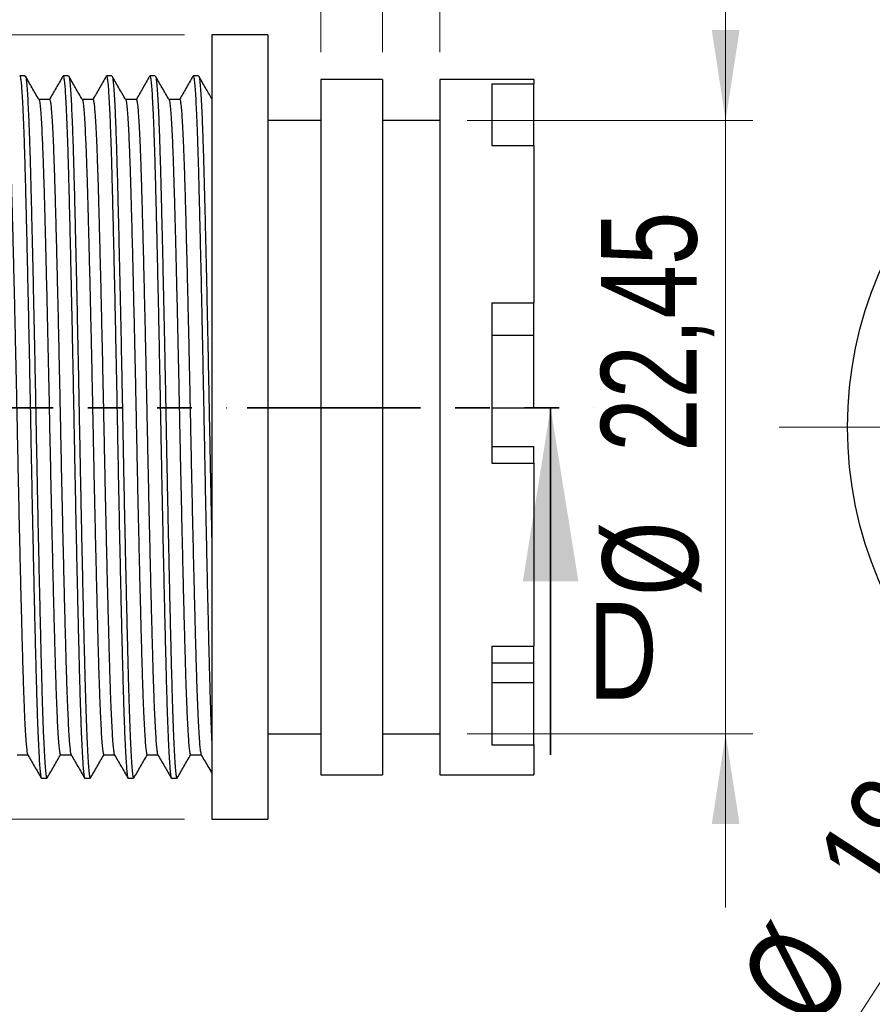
# Model space of a CAD drawing. Header units: millimetres. Extents: x 0 to 420, y 0 to 297.
# Tile 41 of 68: x 267 to 298, y 117 to 153. Entities that reach past the tile are written whole.
import ezdxf

# ---------------------------------------------------------------- set-up
doc = ezdxf.new("R2010")
doc.units = ezdxf.units.MM
doc.linetypes.add('PHANTOM', pattern=[12.7, 6.35, -1.27, 1.27, -1.27, 1.27, -1.27])
doc.styles.add('SLDTEXTSTYLE0', font='TXT', dxfattribs={"width": 0.75})
doc.dimstyles.new('SLDDIMSTYLE0', dxfattribs={"dimtxt": 3.5, "dimasz": 3.302, "dimexe": 0, "dimexo": 0.0625, "dimgap": 0.875, "dimtad": 1, "dimrnd": 1e-09, "dimzin": 12, "dimdsep": 46, "dimtxsty": 'SLDTEXTSTYLE0', "dimsah": 1, "dimcen": 0.09, "dimadec": 0, "dimazin": 3, "dimtfac": 1, "dimtmove": 0, "dimatfit": 0, "dimfxl": 0, "dimfrac": 2, "dimtolj": 1, "dimtzin": 12, "dimarcsym": 0})
doc.dimstyles.new('SLDDIMSTYLE3', dxfattribs={"dimtxt": 3.5, "dimasz": 3.302, "dimexe": 0, "dimexo": 0.0625, "dimgap": 0.875, "dimtad": 1, "dimrnd": 1e-09, "dimzin": 12, "dimdsep": 46, "dimtxsty": 'SLDTEXTSTYLE0', "dimsah": 1, "dimcen": 0, "dimadec": 0, "dimazin": 3, "dimtfac": 1, "dimtofl": 0, "dimtmove": 0, "dimatfit": 3, "dimfxl": 0, "dimfrac": 2, "dimtolj": 1, "dimtzin": 12, "dimarcsym": 0})
doc.dimstyles.new('SLDDIMSTYLE6', dxfattribs={"dimtxt": 3.5, "dimasz": 3.302, "dimexe": 0, "dimexo": 0.0625, "dimgap": 0.875, "dimtad": 1, "dimrnd": 1e-09, "dimzin": 12, "dimdsep": 46, "dimtxsty": 'SLDTEXTSTYLE0', "dimblk1": 'NONE', "dimsah": 1, "dimcen": 0, "dimadec": 0, "dimazin": 3, "dimtfac": 1, "dimtmove": 0, "dimatfit": 3, "dimldrblk": 'NONE', "dimfxl": 0, "dimfrac": 2, "dimtolj": 1, "dimtzin": 12, "dimarcsym": 0})

# ---------------------------------------------------------------- blocks, each defined once
blk = doc.blocks.new('_D_13')
at = {"color": 7, "linetype": 'Continuous', "lineweight": 0}
for p, q in [((253.835, 151.975), (253.835, 158.325)), ((272.794, 151.975), (252.835, 151.975)), ((253.835, 151.975), (253.835, 123.275)), ((272.794, 123.275), (252.835, 123.275)), ((253.835, 123.275), (253.835, 116.925))]:
    blk.add_line(p, q, dxfattribs=at)
at = {"color": 7, "linetype": 'Continuous', "lineweight": 18}
for points in [[(253.835, 151.975), (254.343, 155.277), (253.327, 155.277)], [(253.835, 123.275), (253.327, 119.973), (254.343, 119.973)]]:
    blk.add_solid(points, dxfattribs=at)
at = {"color": 7, "linetype": 'Continuous', "lineweight": 18, "char_height": 3.5, "attachment_point": 1, "rotation": 90, "style": 'SLDTEXTSTYLE0'}
for s, insert in [('28,70', (249.27, 133.71)), ('%%c', (249.323, 128.432))]:
    blk.add_mtext(s, dxfattribs=dict(at, insert=insert))
blk = doc.blocks.new('_D_14')
at = {"color": 7, "linetype": 'Continuous', "lineweight": 0}
for p, q in [((292.613, 148.85), (292.613, 155.2)), ((283.144, 148.85), (293.613, 148.85)), ((292.613, 148.85), (292.613, 126.4)), ((283.144, 126.4), (293.613, 126.4)), ((292.613, 126.4), (292.613, 120.05))]:
    blk.add_line(p, q, dxfattribs=at)
at = {"color": 7, "linetype": 'Continuous', "lineweight": 18}
for points in [[(292.613, 148.85), (293.121, 152.152), (292.105, 152.152)], [(292.613, 126.4), (292.105, 123.098), (293.121, 123.098)]]:
    blk.add_solid(points, dxfattribs=at)
at = {"color": 7, "linetype": 'Continuous', "lineweight": 18, "char_height": 3.5, "attachment_point": 1, "rotation": 90, "style": 'SLDTEXTSTYLE0'}
for s, insert in [('22,45', (288.048, 136.724)), ('%%c', (288.102, 131.446))]:
    blk.add_mtext(s, dxfattribs=dict(at, insert=insert))
blk = doc.blocks.new('_D_16')
at = {"color": 7, "linetype": 'Continuous', "lineweight": 0}
for p, q in [((264.394, 149.56), (264.394, 156.751)), ((273.794, 152.975), (273.794, 156.751)), ((264.394, 155.751), (258.044, 155.751)), ((273.794, 155.751), (264.394, 155.751)), ((273.794, 155.751), (280.144, 155.751))]:
    blk.add_line(p, q, dxfattribs=at)
at = {"color": 7, "linetype": 'Continuous', "lineweight": 18}
for points in [[(264.394, 155.751), (261.092, 156.259), (261.092, 155.243)], [(273.794, 155.751), (277.096, 155.243), (277.096, 156.259)]]:
    blk.add_solid(points, dxfattribs=at)
at = {"color": 7, "linetype": 'Continuous', "lineweight": 18, "insert": (264.409, 160.262), "char_height": 3.5, "attachment_point": 1, "style": 'SLDTEXTSTYLE0'}
blk.add_mtext('9,40', dxfattribs=at)
blk = doc.blocks.new('_D_17')
at = {"color": 7, "linetype": 'Continuous', "lineweight": 0}
for p, q in [((273.794, 152.975), (273.794, 168.912)), ((275.844, 152.975), (275.844, 168.912)), ((273.794, 167.912), (267.444, 167.912)), ((275.844, 167.912), (273.794, 167.912)), ((275.844, 167.912), (285.226, 167.912))]:
    blk.add_line(p, q, dxfattribs=at)
at = {"color": 7, "linetype": 'Continuous', "lineweight": 18}
for points in [[(273.794, 167.912), (270.492, 168.42), (270.492, 167.404)], [(275.844, 167.912), (279.146, 167.404), (279.146, 168.42)]]:
    blk.add_solid(points, dxfattribs=at)
at = {"color": 7, "linetype": 'Continuous', "lineweight": 18, "insert": (276.174, 172.424), "char_height": 3.5, "attachment_point": 1, "style": 'SLDTEXTSTYLE0'}
blk.add_mtext('2,05', dxfattribs=at)
blk = doc.blocks.new('_D_18')
at = {"color": 7, "linetype": 'Continuous', "lineweight": 0}
for p, q in [((275.844, 152.975), (275.844, 164.682)), ((277.794, 151.35), (277.794, 164.682)), ((275.844, 163.682), (269.494, 163.682)), ((277.794, 163.682), (275.844, 163.682)), ((277.794, 163.682), (289.985, 163.682))]:
    blk.add_line(p, q, dxfattribs=at)
at = {"color": 7, "linetype": 'Continuous', "lineweight": 18}
for points in [[(275.844, 163.682), (272.542, 164.19), (272.542, 163.174)], [(277.794, 163.682), (281.096, 163.174), (281.096, 164.19)]]:
    blk.add_solid(points, dxfattribs=at)
at = {"color": 7, "linetype": 'Continuous', "lineweight": 18, "insert": (280.933, 168.194), "char_height": 3.5, "attachment_point": 1, "style": 'SLDTEXTSTYLE0'}
blk.add_mtext('1,95', dxfattribs=at)
blk = doc.blocks.new('_D_19')
at = {"color": 7, "linetype": 'Continuous', "lineweight": 0}
for p, q in [((277.794, 151.35), (277.794, 160.055)), ((280.044, 151.35), (280.044, 160.055)), ((277.794, 159.055), (271.444, 159.055)), ((280.044, 159.055), (277.794, 159.055)), ((280.044, 159.055), (291.042, 159.055))]:
    blk.add_line(p, q, dxfattribs=at)
at = {"color": 7, "linetype": 'Continuous', "lineweight": 18}
for points in [[(277.794, 159.055), (274.492, 159.563), (274.492, 158.547)], [(280.044, 159.055), (283.346, 158.547), (283.346, 159.563)]]:
    blk.add_solid(points, dxfattribs=at)
at = {"color": 7, "linetype": 'Continuous', "lineweight": 18, "insert": (281.991, 163.567), "char_height": 3.5, "attachment_point": 1, "style": 'SLDTEXTSTYLE0'}
blk.add_mtext('2,25', dxfattribs=at)
blk = doc.blocks.new('_D_20')
at = {"color": 7, "linetype": 'Continuous', "lineweight": 0}
for p, q in [((280.044, 151.35), (280.044, 155.429)), ((282.144, 151.35), (282.144, 155.429)), ((280.044, 154.429), (273.694, 154.429)), ((282.144, 154.429), (280.044, 154.429)), ((282.144, 154.429), (293.29, 154.429))]:
    blk.add_line(p, q, dxfattribs=at)
at = {"color": 7, "linetype": 'Continuous', "lineweight": 18}
for points in [[(280.044, 154.429), (276.742, 154.937), (276.742, 153.921)], [(282.144, 154.429), (285.446, 153.921), (285.446, 154.937)]]:
    blk.add_solid(points, dxfattribs=at)
at = {"color": 7, "linetype": 'Continuous', "lineweight": 18, "insert": (284.238, 158.94), "char_height": 3.5, "attachment_point": 1, "style": 'SLDTEXTSTYLE0'}
blk.add_mtext('2,10', dxfattribs=at)
blk = doc.blocks.new('_D_88')
at = {"color": 7, "linetype": 'Continuous', "lineweight": 0}
for q in [(295.643, 163.471), (311.428, 137.625)]:
    blk.add_line((304.796, 148.485), q, dxfattribs=at)
at = {"color": 7, "linetype": 'Continuous', "lineweight": 18}
blk.add_solid([(304.796, 148.485), (303.508, 151.568), (302.641, 151.038)], dxfattribs=at)
at = {"color": 7, "linetype": 'Continuous', "lineweight": 18, "insert": (299.477, 165.813), "char_height": 3.5, "attachment_point": 1, "rotation": 301.4138, "style": 'SLDTEXTSTYLE0'}
blk.add_mtext('R12,73', dxfattribs=at)
blk = doc.blocks.new('_D_89')
at = {"color": 7, "linetype": 'Continuous', "lineweight": 0}
for q in [(316.32, 145.179), (296.731, 114.931)]:
    blk.add_line((306.536, 130.071), q, dxfattribs=at)
at = {"color": 7, "linetype": 'Continuous', "lineweight": 18}
blk.add_solid([(306.536, 130.071), (304.315, 127.575), (305.168, 127.023)], dxfattribs=at)
at = {"color": 7, "linetype": 'Continuous', "lineweight": 18, "char_height": 3.5, "attachment_point": 1, "rotation": 57.0726, "style": 'SLDTEXTSTYLE0'}
for s, insert in [('18', (295.787, 121.83)), ('%%c', (292.963, 117.371))]:
    blk.add_mtext(s, dxfattribs=dict(at, insert=insert))
blk = doc.blocks.new('_None')
blk = doc.blocks.new('SW_CENTERMARKSYMBOL_4')
at = {"color": 0, "linetype": 'Continuous', "lineweight": 18}
for p, q in [((0, 5), (0, 16.85)), ((0, 0), (0, 2.5)), ((-5, 0), (-16.85, 0)), ((0, 0), (-2.5, 0)), ((0, 0), (0, -2.5)), ((0, 0), (2.5, 0)), ((5, 0), (16.85, 0)), ((0, -5), (0, -16.85))]:
    blk.add_line(p, q, dxfattribs=at)

msp = doc.modelspace()

# ---------------------------------------------------------------- linework, layer by layer
at = {"color": 7, "linetype": 'Continuous', "lineweight": 25}
for p, q in [((275.84352, 151.97509), (273.79352, 151.97509)), ((273.79352, 151.97509), (273.79352, 123.27509)), ((275.84352, 151.97509), (275.84352, 123.27509)), ((266.96539, 150.47509), (266.76693, 150.47509)), ((268.55289, 150.47509), (268.35443, 150.47509)), ((270.14039, 150.47509), (269.94193, 150.47509)), ((271.72789, 150.47509), (271.52943, 150.47509)), ((273.31539, 150.47509), (273.11693, 150.47509)), ((280.04352, 150.35009), (277.79352, 150.35009)), ((277.79352, 150.35009), (277.79352, 124.90009)), ((280.04352, 150.35009), (280.04352, 124.90009)), ((285.59352, 150.35009), (282.14352, 150.35009)), ((282.14352, 150.35009), (282.14352, 124.90009)), ((285.59352, 150.35009), (285.59352, 150.19194)), ((284.05352, 150.19194), (285.59352, 150.19194)), ((284.05352, 150.19194), (284.05352, 147.92541)), ((285.59352, 147.92541), (285.59352, 150.19194)), ((267.85838, 149.61583), (267.46466, 149.61583)), ((269.44588, 149.61583), (269.05216, 149.61583)), ((271.03338, 149.61583), (270.63966, 149.61583)), ((272.62088, 149.61583), (272.22716, 149.61583)), ((277.79352, 148.85009), (275.84352, 148.85009)), ((282.14352, 148.85009), (280.04352, 148.85009)), ((284.05352, 147.92541), (285.59352, 147.92541)), ((285.59352, 147.92541), (285.59352, 142.17647)), ((284.05352, 142.17647), (285.59352, 142.17647)), ((284.05352, 142.17647), (284.05352, 136.30441)), ((285.59352, 140.99598), (285.59352, 142.17647)), ((284.05352, 140.99598), (285.59352, 140.99598)), ((285.59352, 138.33472), (285.59352, 140.99598)), ((284.05352, 138.33472), (285.59352, 138.33472)), ((284.05352, 136.91547), (285.59352, 136.91547)), ((285.59352, 136.30441), (285.59352, 136.91547)), ((284.05352, 136.30441), (285.59352, 136.30441)), ((285.59352, 136.30441), (285.59352, 129.60962)), ((284.05352, 129.60962), (285.59352, 129.60962)), ((284.05352, 129.60962), (284.05352, 126.00409)), ((285.59352, 128.99423), (285.59352, 129.60962)), ((284.05352, 128.99423), (285.59352, 128.99423)), ((285.59352, 128.28461), (285.59352, 128.99423)), ((284.05352, 128.28461), (285.59352, 128.28461)), ((285.59352, 126.00409), (285.59352, 128.28461)), ((275.84352, 126.40009), (277.79352, 126.40009)), ((280.04352, 126.40009), (282.14352, 126.40009)), ((284.05352, 126.00409), (285.59352, 126.00409)), ((285.59352, 126.00409), (285.59352, 124.90009)), ((266.66775, 125.63435), (267.06041, 125.63435)), ((268.25525, 125.63435), (268.64791, 125.63435)), ((269.84275, 125.63435), (270.23541, 125.63435)), ((271.43025, 125.63435), (271.82291, 125.63435)), ((273.01775, 125.63435), (273.41041, 125.63435)), ((267.56068, 124.77509), (267.75911, 124.77509)), ((269.14818, 124.77509), (269.34661, 124.77509)), ((270.73568, 124.77509), (270.93411, 124.77509)), ((272.32318, 124.77509), (272.52161, 124.77509)), ((277.79352, 124.90009), (280.04352, 124.90009)), ((282.14352, 124.90009), (285.59352, 124.90009)), ((273.79352, 123.27509), (275.84352, 123.27509))]:
    msp.add_line(p, q, dxfattribs=at)
at = {"color": 7, "linetype": 'PHANTOM', "lineweight": 35}
for p, q in [((261.6364, 138.33472), (274.34275, 138.33472)), ((275.09205, 138.33472), (287.79205, 138.33472))]:
    msp.add_line(p, q, dxfattribs=at)
at = {"color": 7, "linetype": 'Continuous', "lineweight": 35}
msp.add_line((286.20455, 125.63472), (286.20455, 138.33472), dxfattribs=at)
at = {"color": 7, "linetype": 'Continuous', "lineweight": 25}
msp.add_circle((311.42828, 137.62509), 14.35, dxfattribs=at)
for points, knots in [([(266.76693, 150.46736), (266.76843, 150.46973), (266.77668, 150.48271), (266.79193, 150.4178), (266.81322, 150.267), (266.83506, 150.01549), (266.8577, 149.66691), (266.88089, 149.21512), (266.90435, 148.6601), (266.92732, 148.01852), (266.94964, 147.30015), (266.97089, 146.50971), (266.99231, 145.66436), (267.01409, 144.76768), (267.03599, 143.82916), (267.0582, 142.84062), (267.08049, 141.81255), (267.10304, 140.7353), (267.12557, 139.61957), (267.1479, 138.47766), (267.16916, 137.33572), (267.19099, 136.19375), (267.21366, 135.05248), (267.23647, 133.94398), (267.25915, 132.88059), (267.28143, 131.8724), (267.3035, 130.90952), (267.32512, 130.00181), (267.34657, 129.1407), (267.36742, 128.33094), (267.38925, 127.57681), (267.41191, 126.89616), (267.43517, 126.29732), (267.45875, 125.78931), (267.48192, 125.38726), (267.50441, 125.08784), (267.52596, 124.89074), (267.54475, 124.78561), (267.55609, 124.7849), (267.56068, 124.78461)], [0, 0, 0, 0, 0.00594382, 0.0325686, 0.0595229, 0.08671476, 0.11404714, 0.14307685, 0.17203161, 0.20079284, 0.2292467, 0.25731997, 0.28558918, 0.31257495, 0.33978757, 0.36712954, 0.39450057, 0.4217997, 0.45056296, 0.47901972, 0.50709471, 0.5353606, 0.56398659, 0.59286208, 0.62021238, 0.64758034, 0.67486509, 0.70196758, 0.72879269, 0.75686945, 0.78513201, 0.81375554, 0.84262947, 0.87163724, 0.90065896, 0.92792807, 0.95500397, 0.98179211, 1, 1, 1, 1]), ([(267.46574, 149.61396), (267.383, 149.75719), (267.21753, 150.04366), (267.05206, 150.33013), (266.96933, 150.47337)], [0, 0, 0, 0, 0.49999768, 1, 1, 1, 1]), ([(266.96935, 150.4628), (266.97151, 150.46393), (266.98083, 150.4688), (266.99788, 150.37451), (267.02069, 150.17604), (267.04406, 149.86548), (267.06723, 149.46229), (267.08992, 148.97488), (267.11188, 148.41612), (267.13332, 147.78371), (267.1541, 147.08559), (267.17446, 146.3085), (267.19613, 145.4471), (267.21895, 144.49707), (267.24231, 143.4833), (267.26593, 142.41733), (267.28951, 141.31218), (267.31233, 140.20301), (267.33414, 139.10497), (267.35481, 138.02875), (267.37479, 136.95281), (267.39568, 135.87644), (267.41722, 134.80058), (267.43928, 133.73638), (267.46161, 132.69598), (267.48393, 131.69218), (267.50601, 130.73587), (267.52759, 129.83677), (267.5485, 129.00368), (267.56942, 128.1997), (267.59209, 127.43425), (267.61661, 126.72274), (267.64173, 126.10858), (267.66711, 125.60264), (267.69225, 125.21363), (267.71676, 124.94761), (267.73911, 124.79651), (267.75291, 124.78721), (267.75911, 124.78303)], [0, 0, 0, 0, 0.00859668, 0.03710666, 0.06595293, 0.09502262, 0.12419745, 0.15169393, 0.17907534, 0.20624315, 0.23310338, 0.25968273, 0.28818956, 0.31703356, 0.34610192, 0.37527639, 0.40443612, 0.4334606, 0.46059835, 0.4874183, 0.51400374, 0.5409114, 0.56811412, 0.59560135, 0.62319022, 0.65077853, 0.67826411, 0.70554706, 0.73253187, 0.75906876, 0.78965731, 0.82063986, 0.85187668, 0.88322092, 0.91452267, 0.94508065, 0.97531836, 1, 1, 1, 1]), ([(268.34671, 150.46847), (268.26394, 150.32517), (268.09976, 150.04096), (267.93557, 149.75675), (267.85416, 149.61583)], [0, 0, 0, 0, 0.50417587, 1, 1, 1, 1]), ([(268.35443, 150.46736), (268.35593, 150.46973), (268.36418, 150.48271), (268.37943, 150.4178), (268.40072, 150.267), (268.42256, 150.01549), (268.4452, 149.66691), (268.46839, 149.21512), (268.49185, 148.6601), (268.51482, 148.01852), (268.53714, 147.30015), (268.55839, 146.50971), (268.57981, 145.66436), (268.60159, 144.76768), (268.62349, 143.82916), (268.6457, 142.84062), (268.66799, 141.81255), (268.69054, 140.7353), (268.71307, 139.61957), (268.7354, 138.47766), (268.75666, 137.33572), (268.77849, 136.19375), (268.80116, 135.05248), (268.82397, 133.94398), (268.84665, 132.88059), (268.86893, 131.8724), (268.891, 130.90952), (268.91262, 130.00181), (268.93407, 129.1407), (268.95492, 128.33094), (268.97675, 127.57681), (268.99941, 126.89616), (269.02267, 126.29732), (269.04625, 125.78931), (269.06942, 125.38726), (269.09191, 125.08784), (269.11346, 124.89074), (269.13225, 124.78561), (269.14359, 124.7849), (269.14818, 124.78461)], [0, 0, 0, 0, 0.00594382, 0.0325686, 0.0595229, 0.08671476, 0.11404714, 0.14307685, 0.17203161, 0.20079284, 0.2292467, 0.25731997, 0.28558918, 0.31257495, 0.33978757, 0.36712954, 0.39450057, 0.4217997, 0.45056296, 0.47901972, 0.50709471, 0.5353606, 0.56398659, 0.59286208, 0.62021238, 0.64758034, 0.67486509, 0.70196758, 0.72879269, 0.75686945, 0.78513201, 0.81375554, 0.84262947, 0.87163724, 0.90065896, 0.92792807, 0.95500397, 0.98179211, 1, 1, 1, 1]), ([(269.05324, 149.61396), (268.9705, 149.75719), (268.80503, 150.04366), (268.63956, 150.33013), (268.55683, 150.47337)], [0, 0, 0, 0, 0.49999768, 1, 1, 1, 1]), ([(268.55685, 150.4628), (268.55901, 150.46393), (268.56833, 150.4688), (268.58538, 150.37451), (268.60819, 150.17604), (268.63156, 149.86548), (268.65473, 149.46229), (268.67742, 148.97488), (268.69938, 148.41612), (268.72082, 147.78371), (268.7416, 147.08559), (268.76196, 146.3085), (268.78363, 145.4471), (268.80645, 144.49707), (268.82981, 143.4833), (268.85343, 142.41733), (268.87701, 141.31218), (268.89983, 140.20301), (268.92164, 139.10497), (268.94231, 138.02875), (268.96229, 136.95281), (268.98318, 135.87644), (269.00472, 134.80058), (269.02678, 133.73638), (269.04911, 132.69598), (269.07143, 131.69218), (269.09351, 130.73587), (269.11509, 129.83677), (269.136, 129.00368), (269.15692, 128.1997), (269.17959, 127.43425), (269.20411, 126.72274), (269.22923, 126.10858), (269.25461, 125.60264), (269.27975, 125.21363), (269.30426, 124.94761), (269.32661, 124.79651), (269.34041, 124.78721), (269.34661, 124.78303)], [0, 0, 0, 0, 0.00859668, 0.03710666, 0.06595293, 0.09502262, 0.12419745, 0.15169393, 0.17907534, 0.20624315, 0.23310338, 0.25968273, 0.28818956, 0.31703356, 0.34610192, 0.37527639, 0.40443612, 0.4334606, 0.46059835, 0.4874183, 0.51400374, 0.5409114, 0.56811412, 0.59560135, 0.62319022, 0.65077853, 0.67826411, 0.70554706, 0.73253187, 0.75906876, 0.78965731, 0.82063986, 0.85187668, 0.88322092, 0.91452267, 0.94508065, 0.97531836, 1, 1, 1, 1]), ([(269.93421, 150.46847), (269.85144, 150.32517), (269.68726, 150.04096), (269.52307, 149.75675), (269.44166, 149.61583)], [0, 0, 0, 0, 0.50417587, 1, 1, 1, 1]), ([(269.94193, 150.46736), (269.94343, 150.46973), (269.95168, 150.48271), (269.96693, 150.4178), (269.98822, 150.267), (270.01006, 150.01549), (270.0327, 149.66691), (270.05589, 149.21512), (270.07935, 148.6601), (270.10232, 148.01852), (270.12464, 147.30015), (270.14589, 146.50971), (270.16731, 145.66436), (270.18909, 144.76768), (270.21099, 143.82916), (270.2332, 142.84062), (270.25549, 141.81255), (270.27804, 140.7353), (270.30057, 139.61957), (270.3229, 138.47766), (270.34416, 137.33572), (270.36599, 136.19375), (270.38866, 135.05248), (270.41147, 133.94398), (270.43415, 132.88059), (270.45643, 131.8724), (270.4785, 130.90952), (270.50012, 130.00181), (270.52157, 129.1407), (270.54242, 128.33094), (270.56425, 127.57681), (270.58691, 126.89616), (270.61017, 126.29732), (270.63375, 125.78931), (270.65692, 125.38726), (270.67941, 125.08784), (270.70096, 124.89074), (270.71975, 124.78561), (270.73109, 124.7849), (270.73568, 124.78461)], [0, 0, 0, 0, 0.00594382, 0.0325686, 0.0595229, 0.08671476, 0.11404714, 0.14307685, 0.17203161, 0.20079284, 0.2292467, 0.25731997, 0.28558918, 0.31257495, 0.33978757, 0.36712954, 0.39450057, 0.4217997, 0.45056296, 0.47901972, 0.50709471, 0.5353606, 0.56398659, 0.59286208, 0.62021238, 0.64758034, 0.67486509, 0.70196758, 0.72879269, 0.75686945, 0.78513201, 0.81375554, 0.84262947, 0.87163724, 0.90065896, 0.92792807, 0.95500397, 0.98179211, 1, 1, 1, 1]), ([(270.64074, 149.61396), (270.558, 149.75719), (270.39253, 150.04366), (270.22706, 150.33013), (270.14433, 150.47337)], [0, 0, 0, 0, 0.49999768, 1, 1, 1, 1]), ([(270.14435, 150.4628), (270.14651, 150.46393), (270.15583, 150.4688), (270.17288, 150.37451), (270.19569, 150.17604), (270.21906, 149.86548), (270.24223, 149.46229), (270.26492, 148.97488), (270.28688, 148.41612), (270.30832, 147.78371), (270.3291, 147.08559), (270.34946, 146.3085), (270.37113, 145.4471), (270.39395, 144.49707), (270.41731, 143.4833), (270.44093, 142.41733), (270.46451, 141.31218), (270.48733, 140.20301), (270.50914, 139.10497), (270.52981, 138.02875), (270.54979, 136.95281), (270.57068, 135.87644), (270.59222, 134.80058), (270.61428, 133.73638), (270.63661, 132.69598), (270.65893, 131.69218), (270.68101, 130.73587), (270.70259, 129.83677), (270.7235, 129.00368), (270.74442, 128.1997), (270.76709, 127.43425), (270.79161, 126.72274), (270.81673, 126.10858), (270.84211, 125.60264), (270.86725, 125.21363), (270.89176, 124.94761), (270.91411, 124.79651), (270.92791, 124.78721), (270.93411, 124.78303)], [0, 0, 0, 0, 0.00859668, 0.03710666, 0.06595293, 0.09502262, 0.12419745, 0.15169393, 0.17907534, 0.20624315, 0.23310338, 0.25968273, 0.28818956, 0.31703356, 0.34610192, 0.37527639, 0.40443612, 0.4334606, 0.46059835, 0.4874183, 0.51400374, 0.5409114, 0.56811412, 0.59560135, 0.62319022, 0.65077853, 0.67826411, 0.70554706, 0.73253187, 0.75906876, 0.78965731, 0.82063986, 0.85187668, 0.88322092, 0.91452267, 0.94508065, 0.97531836, 1, 1, 1, 1]), ([(271.52171, 150.46847), (271.43894, 150.32517), (271.27476, 150.04096), (271.11057, 149.75675), (271.02916, 149.61583)], [0, 0, 0, 0, 0.50417587, 1, 1, 1, 1]), ([(271.52943, 150.46736), (271.53093, 150.46973), (271.53918, 150.48271), (271.55443, 150.4178), (271.57572, 150.267), (271.59756, 150.01549), (271.6202, 149.66691), (271.64339, 149.21512), (271.66685, 148.6601), (271.68982, 148.01852), (271.71214, 147.30015), (271.73339, 146.50971), (271.75481, 145.66436), (271.77659, 144.76768), (271.79849, 143.82916), (271.8207, 142.84062), (271.84299, 141.81255), (271.86554, 140.7353), (271.88807, 139.61957), (271.9104, 138.47766), (271.93166, 137.33572), (271.95349, 136.19375), (271.97616, 135.05248), (271.99897, 133.94398), (272.02165, 132.88059), (272.04393, 131.8724), (272.066, 130.90952), (272.08762, 130.00181), (272.10907, 129.1407), (272.12992, 128.33094), (272.15175, 127.57681), (272.17441, 126.89616), (272.19767, 126.29732), (272.22125, 125.78931), (272.24442, 125.38726), (272.26691, 125.08784), (272.28846, 124.89074), (272.30725, 124.78561), (272.31859, 124.7849), (272.32318, 124.78461)], [0, 0, 0, 0, 0.005943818, 0.032568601, 0.0595229, 0.086714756, 0.114047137, 0.143076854, 0.172031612, 0.200792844, 0.229246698, 0.257319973, 0.285589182, 0.312574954, 0.339787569, 0.367129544, 0.394500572, 0.421799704, 0.450562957, 0.479019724, 0.507094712, 0.5353606, 0.563986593, 0.592862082, 0.620212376, 0.647580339, 0.674865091, 0.701967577, 0.728792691, 0.75686945, 0.78513201, 0.813755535, 0.842629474, 0.871637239, 0.900658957, 0.927928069, 0.955003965, 0.981792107, 1, 1, 1, 1]), ([(272.22824, 149.61396), (272.1455, 149.75719), (271.98003, 150.04366), (271.81456, 150.33013), (271.73183, 150.47337)], [0, 0, 0, 0, 0.49999768, 1, 1, 1, 1]), ([(271.73185, 150.4628), (271.73401, 150.46393), (271.74333, 150.4688), (271.76038, 150.37451), (271.78319, 150.17604), (271.80656, 149.86548), (271.82973, 149.46229), (271.85242, 148.97488), (271.87438, 148.41612), (271.89582, 147.78371), (271.9166, 147.08559), (271.93696, 146.3085), (271.95863, 145.4471), (271.98145, 144.49707), (272.00481, 143.4833), (272.02843, 142.41733), (272.05201, 141.31218), (272.07483, 140.20301), (272.09664, 139.10497), (272.11731, 138.02875), (272.13729, 136.95281), (272.15818, 135.87644), (272.17972, 134.80058), (272.20178, 133.73638), (272.22411, 132.69598), (272.24643, 131.69218), (272.26851, 130.73587), (272.29009, 129.83677), (272.311, 129.00368), (272.33192, 128.1997), (272.35459, 127.43425), (272.37911, 126.72274), (272.40423, 126.10858), (272.42961, 125.60264), (272.45475, 125.21363), (272.47926, 124.94761), (272.50161, 124.79651), (272.51541, 124.78721), (272.52161, 124.78303)], [0, 0, 0, 0, 0.00859668, 0.03710666, 0.06595293, 0.09502262, 0.12419745, 0.15169393, 0.17907534, 0.20624315, 0.23310338, 0.25968273, 0.28818956, 0.31703356, 0.34610192, 0.37527639, 0.40443612, 0.4334606, 0.46059835, 0.4874183, 0.51400374, 0.5409114, 0.56811412, 0.59560135, 0.62319022, 0.65077853, 0.67826411, 0.70554706, 0.73253187, 0.75906876, 0.78965731, 0.82063986, 0.85187668, 0.88322092, 0.91452267, 0.94508065, 0.97531836, 1, 1, 1, 1]), ([(273.10921, 150.46847), (273.02644, 150.32517), (272.86226, 150.04096), (272.69807, 149.75675), (272.61666, 149.61583)], [0, 0, 0, 0, 0.50417587, 1, 1, 1, 1]), ([(273.11693, 150.46736), (273.11843, 150.46973), (273.12668, 150.48271), (273.14193, 150.4178), (273.16322, 150.267), (273.18506, 150.01549), (273.2077, 149.66691), (273.23089, 149.21512), (273.25435, 148.6601), (273.27732, 148.01852), (273.29964, 147.30015), (273.32089, 146.50971), (273.34231, 145.66436), (273.36409, 144.76768), (273.38599, 143.82916), (273.4082, 142.84062), (273.43049, 141.81255), (273.45304, 140.7353), (273.47557, 139.61957), (273.4979, 138.47766), (273.51916, 137.33572), (273.54099, 136.19375), (273.56366, 135.05248), (273.58647, 133.94398), (273.60915, 132.88059), (273.63143, 131.8724), (273.6535, 130.90952), (273.67512, 130.00181), (273.69657, 129.14069), (273.71742, 128.33098), (273.73924, 127.57664), (273.76191, 126.89679), (273.78014, 126.42515), (273.79073, 126.18556), (273.79352, 126.12259)], [0, 0, 0, 0, 0.00696876, 0.0381847, 0.06978698, 0.10166778, 0.13371334, 0.16774891, 0.20169661, 0.2354174, 0.26877782, 0.30169203, 0.33483595, 0.36647513, 0.39838027, 0.43043707, 0.46252794, 0.49453451, 0.52825768, 0.56162151, 0.59453772, 0.62767776, 0.66124, 0.69509475, 0.72716131, 0.75924858, 0.79123829, 0.82301431, 0.85446513, 0.88738342, 0.92051955, 0.9540789, 0.98793183, 1, 1, 1, 1]), ([(273.79433, 149.65102), (273.71873, 149.7819), (273.5604, 150.05602), (273.40206, 150.33013), (273.31933, 150.47337)], [0, 0, 0, 0, 0.47746561, 1, 1, 1, 1]), ([(273.31935, 150.4628), (273.32151, 150.46393), (273.33083, 150.4688), (273.34788, 150.37451), (273.37069, 150.17604), (273.39406, 149.86548), (273.41723, 149.46229), (273.43992, 148.97488), (273.46188, 148.41612), (273.48332, 147.78371), (273.5041, 147.08559), (273.52446, 146.3085), (273.54613, 145.4471), (273.56895, 144.49707), (273.59231, 143.4833), (273.61593, 142.41733), (273.63951, 141.31218), (273.66233, 140.20301), (273.68414, 139.10497), (273.70481, 138.02875), (273.72478, 136.95282), (273.74568, 135.8764), (273.76722, 134.80073), (273.78314, 134.03226), (273.7918, 133.62319), (273.79306, 133.56363)], [0, 0, 0, 0, 0.01432098, 0.06181501, 0.10986925, 0.15829568, 0.20689728, 0.25270293, 0.29831692, 0.34357505, 0.38832081, 0.43259864, 0.48008743, 0.52813789, 0.57656211, 0.62516309, 0.67373952, 0.72209065, 0.76729871, 0.81197737, 0.85626534, 0.90109011, 0.94640641, 0.99219667, 1, 1, 1, 1]), ([(266.27085, 149.60863), (266.27235, 149.61084), (266.28059, 149.62294), (266.29583, 149.56237), (266.31713, 149.42166), (266.33897, 149.18697), (266.36161, 148.8617), (266.3848, 148.44011), (266.40825, 147.92221), (266.43122, 147.32352), (266.45354, 146.65319), (266.47479, 145.91561), (266.49621, 145.12679), (266.518, 144.29007), (266.5399, 143.4143), (266.56211, 142.49186), (266.58439, 141.53254), (266.60695, 140.52732), (266.62948, 139.48621), (266.6518, 138.42065), (266.67306, 137.35507), (266.69489, 136.28947), (266.71757, 135.22451), (266.74038, 134.19013), (266.76306, 133.19784), (266.78533, 132.25707), (266.80741, 131.35858), (266.82903, 130.51157), (266.85048, 129.70804), (266.87133, 128.95243), (266.89315, 128.24872), (266.91582, 127.61358), (266.93907, 127.0548), (266.96266, 126.58071), (266.98582, 126.20575), (267.00832, 125.92562), (267.02985, 125.74437), (267.04584, 125.65374), (267.05443, 125.6504), (267.05626, 125.64969)], [0, 0, 0, 0, 0.00598949, 0.03290985, 0.06016342, 0.08765722, 0.11529312, 0.14464521, 0.17392149, 0.20300208, 0.23177184, 0.26015676, 0.2887398, 0.3160252, 0.34353999, 0.37118559, 0.39886057, 0.42646284, 0.45554548, 0.48431819, 0.51270483, 0.54128452, 0.57022835, 0.59942448, 0.62707849, 0.65475037, 0.68233811, 0.70974153, 0.73686447, 0.76525291, 0.79382923, 0.82277056, 0.85196512, 0.88129501, 0.91063901, 0.93821093, 0.96558747, 0.99267302, 1, 1, 1, 1]), ([(267.46577, 149.60268), (267.46831, 149.6035), (267.47827, 149.60671), (267.49629, 149.50798), (267.51996, 149.30414), (267.54415, 148.98954), (267.56777, 148.58891), (267.59051, 148.11556), (267.61218, 147.58496), (267.63331, 146.98843), (267.65372, 146.3326), (267.67353, 145.61874), (267.69551, 144.79938), (267.71946, 143.86266), (267.74528, 142.80743), (267.77129, 141.69735), (267.79635, 140.58367), (267.8201, 139.48621), (267.84243, 138.42065), (267.86369, 137.35507), (267.88552, 136.28947), (267.90819, 135.22451), (267.931, 134.19013), (267.95368, 133.19784), (267.97596, 132.25707), (267.99804, 131.35858), (268.01965, 130.51157), (268.0411, 129.70804), (268.06195, 128.95243), (268.08378, 128.24872), (268.10644, 127.61359), (268.1297, 127.05479), (268.15328, 126.58075), (268.17645, 126.20558), (268.19894, 125.92619), (268.22049, 125.74227), (268.23929, 125.64415), (268.25064, 125.64349), (268.25523, 125.64322)], [0, 0, 0, 0, 0.01012026, 0.03965026, 0.06952801, 0.09962777, 0.12968516, 0.15691742, 0.18401678, 0.21088812, 0.23744113, 0.26379204, 0.29047244, 0.32227338, 0.35431919, 0.38645103, 0.4185075, 0.44743336, 0.47605097, 0.5042846, 0.53271023, 0.56149804, 0.59053678, 0.61804173, 0.64556444, 0.67300347, 0.70025917, 0.7272359, 0.75547131, 0.7838936, 0.81267892, 0.84171611, 0.8708879, 0.90007372, 0.92749701, 0.95472597, 0.98166552, 1, 1, 1, 1]), ([(267.85835, 149.60863), (267.85985, 149.61084), (267.86809, 149.62294), (267.88333, 149.56237), (267.90463, 149.42166), (267.92647, 149.18697), (267.94911, 148.8617), (267.9723, 148.44011), (267.99575, 147.92221), (268.01872, 147.32352), (268.04104, 146.65319), (268.06229, 145.91561), (268.08371, 145.12679), (268.1055, 144.29007), (268.1274, 143.4143), (268.14961, 142.49186), (268.17189, 141.53254), (268.19445, 140.52732), (268.21698, 139.48621), (268.2393, 138.42065), (268.26056, 137.35507), (268.28239, 136.28947), (268.30507, 135.22451), (268.32788, 134.19013), (268.35056, 133.19784), (268.37283, 132.25707), (268.39491, 131.35858), (268.41653, 130.51157), (268.43798, 129.70804), (268.45883, 128.95243), (268.48065, 128.24872), (268.50332, 127.61358), (268.52657, 127.0548), (268.55016, 126.58071), (268.57332, 126.20575), (268.59582, 125.92562), (268.61735, 125.74437), (268.63334, 125.65374), (268.64193, 125.6504), (268.64376, 125.64969)], [0, 0, 0, 0, 0.00598949, 0.03290985, 0.06016342, 0.08765722, 0.11529312, 0.14464521, 0.17392149, 0.20300208, 0.23177184, 0.26015676, 0.2887398, 0.3160252, 0.34353999, 0.37118559, 0.39886057, 0.42646284, 0.45554548, 0.48431819, 0.51270483, 0.54128452, 0.57022835, 0.59942448, 0.62707849, 0.65475037, 0.68233811, 0.70974153, 0.73686447, 0.76525291, 0.79382923, 0.82277056, 0.85196512, 0.88129501, 0.91063901, 0.93821093, 0.96558747, 0.99267302, 1, 1, 1, 1]), ([(269.05327, 149.60268), (269.05581, 149.6035), (269.06577, 149.60671), (269.08379, 149.50798), (269.10746, 149.30414), (269.13165, 148.98954), (269.15527, 148.58891), (269.17801, 148.11556), (269.19968, 147.58496), (269.22081, 146.98843), (269.24122, 146.3326), (269.26103, 145.61874), (269.28301, 144.79938), (269.30696, 143.86266), (269.33278, 142.80743), (269.35879, 141.69735), (269.38385, 140.58367), (269.4076, 139.48621), (269.42993, 138.42065), (269.45119, 137.35507), (269.47302, 136.28947), (269.49569, 135.22451), (269.5185, 134.19013), (269.54118, 133.19784), (269.56346, 132.25707), (269.58554, 131.35858), (269.60715, 130.51157), (269.6286, 129.70804), (269.64945, 128.95243), (269.67128, 128.24872), (269.69394, 127.61359), (269.7172, 127.05479), (269.74078, 126.58075), (269.76395, 126.20558), (269.78644, 125.92619), (269.80799, 125.74227), (269.82679, 125.64415), (269.83814, 125.64349), (269.84273, 125.64322)], [0, 0, 0, 0, 0.010120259, 0.039650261, 0.069528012, 0.099627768, 0.129685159, 0.156917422, 0.184016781, 0.210888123, 0.237441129, 0.263792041, 0.290472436, 0.322273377, 0.354319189, 0.386451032, 0.418507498, 0.447433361, 0.476050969, 0.504284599, 0.532710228, 0.561498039, 0.590536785, 0.618041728, 0.645564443, 0.673003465, 0.70025917, 0.727235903, 0.755471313, 0.783893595, 0.812678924, 0.841716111, 0.870887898, 0.900073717, 0.92749701, 0.954725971, 0.981665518, 1, 1, 1, 1]), ([(269.44585, 149.60863), (269.44735, 149.61084), (269.45559, 149.62294), (269.47083, 149.56237), (269.49213, 149.42166), (269.51397, 149.18697), (269.53661, 148.8617), (269.5598, 148.44011), (269.58325, 147.92221), (269.60622, 147.32352), (269.62854, 146.65319), (269.64979, 145.91561), (269.67121, 145.12679), (269.693, 144.29007), (269.7149, 143.4143), (269.73711, 142.49186), (269.75939, 141.53254), (269.78195, 140.52732), (269.80448, 139.48621), (269.8268, 138.42065), (269.84806, 137.35507), (269.86989, 136.28947), (269.89257, 135.22451), (269.91538, 134.19013), (269.93806, 133.19784), (269.96033, 132.25707), (269.98241, 131.35858), (270.00403, 130.51157), (270.02548, 129.70804), (270.04633, 128.95243), (270.06815, 128.24872), (270.09082, 127.61358), (270.11407, 127.0548), (270.13766, 126.58071), (270.16082, 126.20575), (270.18332, 125.92562), (270.20485, 125.74437), (270.22084, 125.65374), (270.22943, 125.6504), (270.23126, 125.64969)], [0, 0, 0, 0, 0.00598949, 0.03290985, 0.06016342, 0.08765722, 0.11529312, 0.14464521, 0.17392149, 0.20300208, 0.23177184, 0.26015676, 0.2887398, 0.3160252, 0.34353999, 0.37118559, 0.39886057, 0.42646284, 0.45554548, 0.48431819, 0.51270483, 0.54128452, 0.57022835, 0.59942448, 0.62707849, 0.65475037, 0.68233811, 0.70974153, 0.73686447, 0.76525291, 0.79382923, 0.82277056, 0.85196512, 0.88129501, 0.91063901, 0.93821093, 0.96558747, 0.99267302, 1, 1, 1, 1]), ([(270.64077, 149.60268), (270.64331, 149.6035), (270.65327, 149.60671), (270.67129, 149.50798), (270.69496, 149.30414), (270.71915, 148.98954), (270.74277, 148.58891), (270.76551, 148.11556), (270.78718, 147.58496), (270.80831, 146.98843), (270.82872, 146.3326), (270.84853, 145.61874), (270.87051, 144.79938), (270.89446, 143.86266), (270.92028, 142.80743), (270.94629, 141.69735), (270.97135, 140.58367), (270.9951, 139.48621), (271.01743, 138.42065), (271.03869, 137.35507), (271.06052, 136.28947), (271.08319, 135.22451), (271.106, 134.19013), (271.12868, 133.19784), (271.15096, 132.25707), (271.17304, 131.35858), (271.19465, 130.51157), (271.2161, 129.70804), (271.23695, 128.95243), (271.25878, 128.24872), (271.28144, 127.61359), (271.3047, 127.05479), (271.32828, 126.58075), (271.35145, 126.20558), (271.37394, 125.92619), (271.39549, 125.74227), (271.41429, 125.64415), (271.42564, 125.64349), (271.43023, 125.64322)], [0, 0, 0, 0, 0.01012026, 0.03965026, 0.06952801, 0.09962777, 0.12968516, 0.15691742, 0.18401678, 0.21088812, 0.23744113, 0.26379204, 0.29047244, 0.32227338, 0.35431919, 0.38645103, 0.4185075, 0.44743336, 0.47605097, 0.5042846, 0.53271023, 0.56149804, 0.59053678, 0.61804173, 0.64556444, 0.67300347, 0.70025917, 0.7272359, 0.75547131, 0.7838936, 0.81267892, 0.84171611, 0.8708879, 0.90007372, 0.92749701, 0.95472597, 0.98166552, 1, 1, 1, 1]), ([(271.03335, 149.60863), (271.03485, 149.61084), (271.04309, 149.62294), (271.05833, 149.56237), (271.07963, 149.42166), (271.10147, 149.18697), (271.12411, 148.8617), (271.1473, 148.44011), (271.17075, 147.92221), (271.19372, 147.32352), (271.21604, 146.65319), (271.23729, 145.91561), (271.25871, 145.12679), (271.2805, 144.29007), (271.3024, 143.4143), (271.32461, 142.49186), (271.34689, 141.53254), (271.36945, 140.52732), (271.39198, 139.48621), (271.4143, 138.42065), (271.43556, 137.35507), (271.45739, 136.28947), (271.48007, 135.22451), (271.50288, 134.19013), (271.52556, 133.19784), (271.54783, 132.25707), (271.56991, 131.35858), (271.59153, 130.51157), (271.61298, 129.70804), (271.63383, 128.95243), (271.65565, 128.24872), (271.67832, 127.61358), (271.70157, 127.0548), (271.72516, 126.58071), (271.74832, 126.20575), (271.77082, 125.92562), (271.79235, 125.74437), (271.80834, 125.65374), (271.81693, 125.6504), (271.81876, 125.64969)], [0, 0, 0, 0, 0.00598949, 0.03290985, 0.06016342, 0.08765722, 0.11529312, 0.14464521, 0.17392149, 0.20300208, 0.23177184, 0.26015676, 0.2887398, 0.3160252, 0.34353999, 0.37118559, 0.39886057, 0.42646284, 0.45554548, 0.48431819, 0.51270483, 0.54128452, 0.57022835, 0.59942448, 0.62707849, 0.65475037, 0.68233811, 0.70974153, 0.73686447, 0.76525291, 0.79382923, 0.82277056, 0.85196512, 0.88129501, 0.91063901, 0.93821093, 0.96558747, 0.99267302, 1, 1, 1, 1]), ([(272.22827, 149.60268), (272.23081, 149.6035), (272.24077, 149.60671), (272.25879, 149.50798), (272.28246, 149.30414), (272.30665, 148.98954), (272.33027, 148.58891), (272.35301, 148.11556), (272.37468, 147.58496), (272.39581, 146.98843), (272.41622, 146.3326), (272.43603, 145.61874), (272.45801, 144.79938), (272.48196, 143.86266), (272.50778, 142.80743), (272.53379, 141.69735), (272.55885, 140.58367), (272.5826, 139.48621), (272.60493, 138.42065), (272.62619, 137.35507), (272.64802, 136.28947), (272.67069, 135.22451), (272.6935, 134.19013), (272.71618, 133.19784), (272.73846, 132.25707), (272.76054, 131.35858), (272.78215, 130.51157), (272.8036, 129.70804), (272.82445, 128.95243), (272.84628, 128.24872), (272.86894, 127.61359), (272.8922, 127.05479), (272.91578, 126.58075), (272.93895, 126.20558), (272.96144, 125.92619), (272.98299, 125.74227), (273.00179, 125.64415), (273.01314, 125.64349), (273.01773, 125.64322)], [0, 0, 0, 0, 0.01012026, 0.03965026, 0.06952801, 0.09962777, 0.12968516, 0.15691742, 0.18401678, 0.21088812, 0.23744113, 0.26379204, 0.29047244, 0.32227338, 0.35431919, 0.38645103, 0.4185075, 0.44743336, 0.47605097, 0.5042846, 0.53271023, 0.56149804, 0.59053678, 0.61804173, 0.64556444, 0.67300347, 0.70025917, 0.7272359, 0.75547131, 0.7838936, 0.81267892, 0.84171611, 0.8708879, 0.90007372, 0.92749701, 0.95472597, 0.98166552, 1, 1, 1, 1]), ([(272.62085, 149.60863), (272.62235, 149.61084), (272.63059, 149.62294), (272.64583, 149.56237), (272.66713, 149.42166), (272.68897, 149.18697), (272.71161, 148.8617), (272.7348, 148.44011), (272.75825, 147.92221), (272.78122, 147.32352), (272.80354, 146.65319), (272.82479, 145.91561), (272.84621, 145.12679), (272.868, 144.29007), (272.8899, 143.4143), (272.91211, 142.49186), (272.93439, 141.53254), (272.95695, 140.52732), (272.97948, 139.48621), (273.0018, 138.42065), (273.02306, 137.35507), (273.04489, 136.28947), (273.06757, 135.22451), (273.09038, 134.19013), (273.11306, 133.19784), (273.13533, 132.25707), (273.15741, 131.35858), (273.17903, 130.51157), (273.20048, 129.70804), (273.22133, 128.95243), (273.24315, 128.24872), (273.26582, 127.61358), (273.28907, 127.0548), (273.31266, 126.58071), (273.33582, 126.20575), (273.35832, 125.92562), (273.37985, 125.74437), (273.39584, 125.65374), (273.40443, 125.6504), (273.40626, 125.64969)], [0, 0, 0, 0, 0.00598949, 0.03290985, 0.06016342, 0.08765722, 0.11529312, 0.14464521, 0.17392149, 0.20300208, 0.23177184, 0.26015676, 0.2887398, 0.3160252, 0.34353999, 0.37118559, 0.39886057, 0.42646284, 0.45554548, 0.48431819, 0.51270483, 0.54128452, 0.57022835, 0.59942448, 0.62707849, 0.65475037, 0.68233811, 0.70974153, 0.73686447, 0.76525291, 0.79382923, 0.82277056, 0.85196512, 0.88129501, 0.91063901, 0.93821093, 0.96558747, 0.99267302, 1, 1, 1, 1]), ([(267.05631, 125.64146), (267.13908, 125.49817), (267.30464, 125.2116), (267.47019, 124.92501), (267.55296, 124.78172)], [0, 0, 0, 0, 0.4999928, 1, 1, 1, 1]), ([(267.7669, 124.78175), (267.84968, 124.92504), (268.01523, 125.21163), (268.18079, 125.49821), (268.26356, 125.6415)], [0, 0, 0, 0, 0.50000729, 1, 1, 1, 1]), ([(268.64381, 125.64146), (268.72658, 125.49817), (268.89214, 125.2116), (269.05769, 124.92501), (269.14046, 124.78172)], [0, 0, 0, 0, 0.4999928, 1, 1, 1, 1]), ([(269.3544, 124.78175), (269.43718, 124.92504), (269.60273, 125.21163), (269.76829, 125.49821), (269.85106, 125.6415)], [0, 0, 0, 0, 0.50000729, 1, 1, 1, 1]), ([(270.23131, 125.64146), (270.31408, 125.49817), (270.47964, 125.2116), (270.64519, 124.92501), (270.72796, 124.78172)], [0, 0, 0, 0, 0.4999928, 1, 1, 1, 1]), ([(270.9419, 124.78175), (271.02468, 124.92504), (271.19023, 125.21163), (271.35579, 125.49821), (271.43856, 125.6415)], [0, 0, 0, 0, 0.50000729, 1, 1, 1, 1]), ([(271.81881, 125.64146), (271.90158, 125.49817), (272.06714, 125.2116), (272.23269, 124.92501), (272.31546, 124.78172)], [0, 0, 0, 0, 0.4999928, 1, 1, 1, 1]), ([(272.5294, 124.78175), (272.61218, 124.92504), (272.77773, 125.21163), (272.94329, 125.49821), (273.02606, 125.6415)], [0, 0, 0, 0, 0.50000729, 1, 1, 1, 1]), ([(273.40631, 125.64146), (273.48908, 125.49817), (273.61731, 125.27621), (273.74553, 125.05425), (273.79098, 124.97557)], [0, 0, 0, 0, 0.64554722, 1, 1, 1, 1])]:
    msp.add_open_spline(points, degree=3, knots=knots, dxfattribs=at)
at = {"color": 7, "linetype": 'Continuous', "lineweight": 35}
msp.add_solid([(286.20455, 138.33472), (285.18855, 131.98472), (287.22055, 131.98472)], dxfattribs=at)

# ---------------------------------------------------------------- block references
at = {"color": 7, "linetype": 'Continuous', "lineweight": 0}
msp.add_blockref('SW_CENTERMARKSYMBOL_4', (311.42828, 137.62509), dxfattribs=at)

# ---------------------------------------------------------------- texts
at = {"color": 7, "linetype": 'Continuous', "insert": (287.59354, 131.19068), "char_height": 3.5, "attachment_point": 1, "style": 'SLDTEXTSTYLE0'}
msp.add_mtext('D', dxfattribs=at)

# ---------------------------------------------------------------- dimensions: what is measured, and where the dimension line sits
at = {"color": 7, "linetype": 'Continuous', "lineweight": 18}
for base, p1, p2, picture, middle in [((273.79352, 167.91247), (275.84352, 151.97509), (273.79352, 151.97509), '_D_17', (280.70006, 167.91247)), ((275.84352, 163.68222), (277.79352, 150.35009), (275.84352, 151.97509), '_D_18', (285.45909, 163.68222)), ((277.79352, 159.05539), (280.04352, 150.35009), (277.79352, 150.35009), '_D_19', (286.51665, 159.05539)), ((264.39352, 155.75051), (273.79352, 151.97509), (264.39352, 148.55979), '_D_16', (268.9347, 155.75051)), ((280.04352, 154.42856), (282.14352, 150.35009), (280.04352, 150.35009), '_D_20', (288.76397, 154.42856))]:
    dim = msp.add_linear_dim(base=base, p1=p1, p2=p2, dimstyle='SLDDIMSTYLE0', dxfattribs=at)
    dim.commit()
    dim.dimension.update_dxf_attribs({"geometry": picture, "text_midpoint": middle, "dimtype": 160})
dim = msp.add_radius_dim(center=(311.42828, 137.62509), mpoint=(304.79582, 148.48493), dimstyle='SLDDIMSTYLE3', dxfattribs=at)
dim.commit()
dim.dimension.update_dxf_attribs({"geometry": '_D_88', "text_midpoint": (299.32877, 157.43658), "dimtype": 164})
for base, p1, p2, picture, middle in [((253.83493, 123.27509), (273.79352, 151.97509), (273.79352, 123.27509), '_D_13', (253.83493, 136.88976)), ((292.61327, 126.40009), (282.14352, 148.85009), (282.14352, 126.40009), '_D_14', (292.61327, 139.90398))]:
    dim = msp.add_linear_dim(base=base, p1=p1, p2=p2, angle=90, text='%%c<>', dimstyle='SLDDIMSTYLE0', dxfattribs=at)
    dim.commit()
    dim.dimension.update_dxf_attribs({"geometry": picture, "text_midpoint": middle, "dimtype": 160})
dim = msp.add_diameter_dim_2p(p1=(316.32047, 145.17933), p2=(306.53609, 130.07086), dimstyle='SLDDIMSTYLE6', dxfattribs=at)
dim.commit()
dim.dimension.update_dxf_attribs({"geometry": '_D_89', "text_midpoint": (299.47539, 119.16813), "dimtype": 163})

doc.saveas('drawing.dxf')
